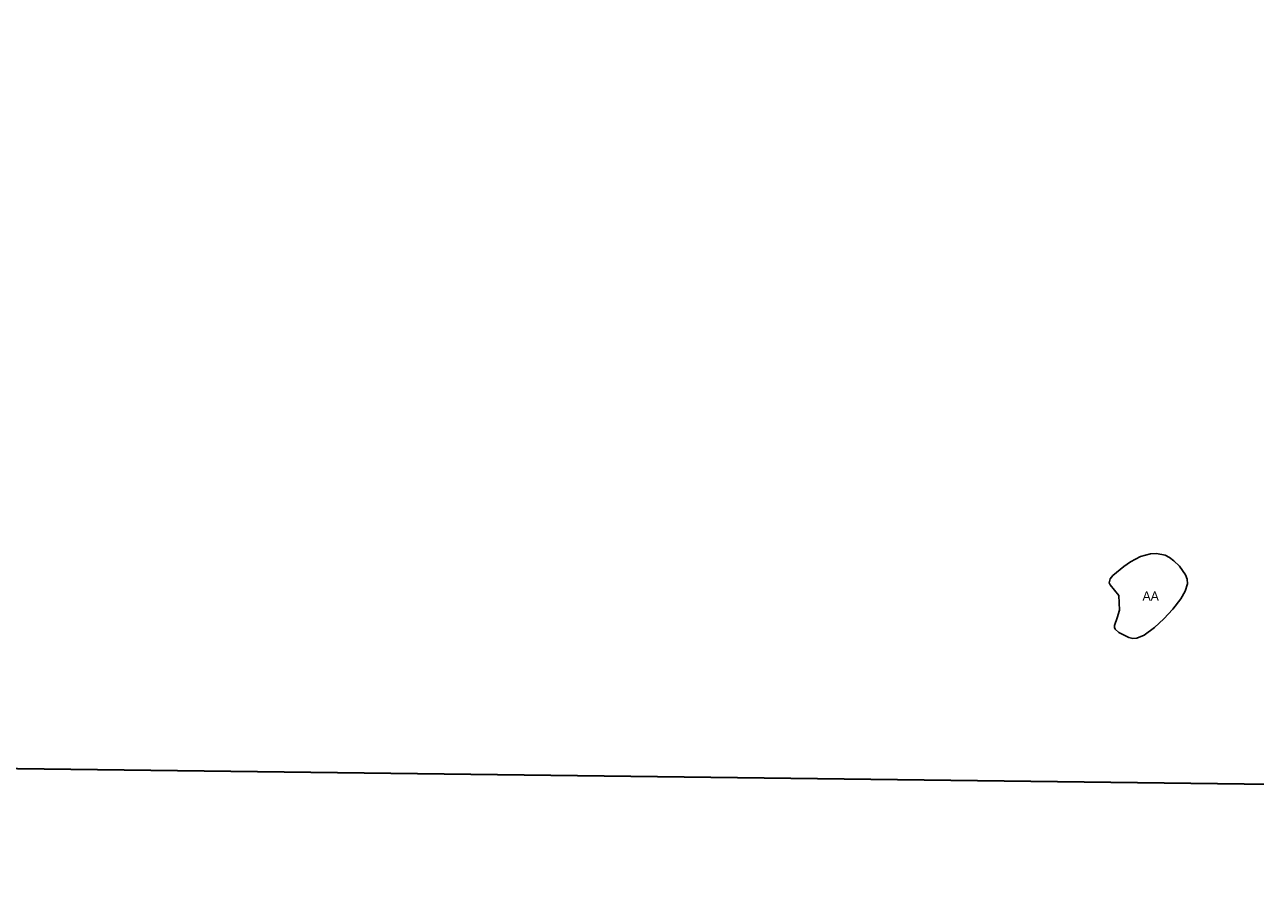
# Model space of a CAD drawing. Header units: metres. Extents: x 407555 to 411072, y 4571682 to 4574038.
# Tile 7 of 67: x 408228 to 408565, y 4571682 to 4571921. Entities that reach past the tile are written whole.
import ezdxf
from ezdxf.enums import TextEntityAlignment as Align

# ---------------------------------------------------------------- set-up
doc = ezdxf.new("R2010")
doc.units = ezdxf.units.M
doc.header["$MEASUREMENT"] = 0
doc.linetypes.add('bt5mv20_nopinta', pattern=[10, 5, -5])
for name, color, linetype, lineweight in [('ARB01_CN', 7, 'Continuous', 15), ('ARB01_LN', 7, 'Continuous', 15), ('VIR01_LN', 7, 'Continuous', 15)]:
    doc.layers.add(name, color=color, linetype=linetype, lineweight=lineweight)
doc.styles.add('034', font='txt')

msp = doc.modelspace()

# ---------------------------------------------------------------- linework, layer by layer
at = {"layer": 'ARB01_LN', "color": 3, "linetype": 'bt5mv20_nopinta', "lineweight": 25}
msp.add_polyline3d([(408527.58, 4571764.45, 565.16), (408526.37, 4571765.92, 564.3), (408525.16, 4571767.38, 563.44), (408524.9, 4571767.95, 563.17), (408525.21, 4571769.02, 562.9), (408525.91, 4571769.87, 562.83), (408528.89, 4571772.35, 562.89), (408530.73, 4571773.7, 562.93), (408533.51, 4571775.09, 563.14), (408536.27, 4571775.83, 563.66), (408537.85, 4571775.95, 564.22), (408540.22, 4571775.46, 565.33), (408541.4, 4571774.85, 565.85), (408542.58, 4571773.96, 566.27), (408544.13, 4571772.46, 566.74), (408545.82, 4571770.13, 567.35), (408546.26, 4571768.91, 567.58), (408546.36, 4571767.67, 567.74), (408545.75, 4571765.59, 567.91), (408544.53, 4571763.56, 568.02), (408542.31, 4571760.68, 568.12), (408539.91, 4571758.03, 568.23), (408537.34, 4571755.68, 568.45), (408534.53, 4571753.62, 568.68), (408532.46, 4571752.74, 568.71), (408531.35, 4571752.66, 568.7), (408530.29, 4571752.91, 568.68), (408527.57, 4571754.28, 568.73), (408526.59, 4571755.19, 568.6), (408526.37, 4571755.69, 568.43), (408526.4, 4571756.21, 568.18), (408527.07, 4571758.32, 566.98), (408527.73, 4571760.44, 565.77), (408527.58, 4571764.45, 565.16)], dxfattribs=at)
at = {"layer": 'VIR01_LN', "color": 7, "linetype": 'Continuous', "lineweight": 35, "flags": 128}
msp.add_lwpolyline([(407584.03, 4574038.19), (411071.92, 4573994.66), (411043.52, 4571681.77), (407554.51, 4571725.33)], close=True, dxfattribs=at)

# ---------------------------------------------------------------- texts
at = {"layer": 'ARB01_CN', "color": 251, "linetype": 'Continuous', "lineweight": 0, "style": '034'}
msp.add_text('AA', height=2.5, dxfattribs=at).set_placement((408536.28, 4571764.3), align=Align.MIDDLE_CENTER)

doc.saveas('drawing.dxf')
